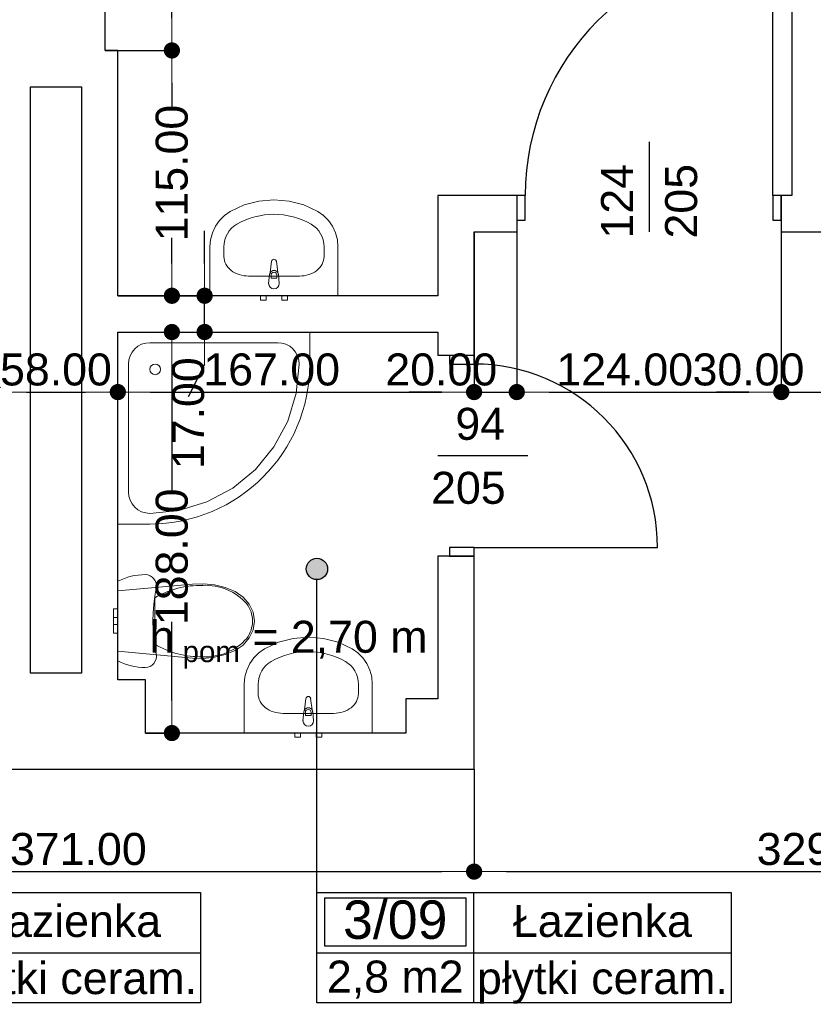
# Model space of a CAD drawing. Header units: millimetres. Extents: x -175445 to -20415, y -559200 to 231527.
# Tile 151 of 256: x -145951 to -142231, y -94928 to -90312. Entities that reach past the tile are written whole.
import ezdxf
from ezdxf.enums import TextEntityAlignment as Align

# ---------------------------------------------------------------- set-up
doc = ezdxf.new("R2010")
doc.units = ezdxf.units.MM
doc.header["$MEASUREMENT"] = 0
for name, color, linetype in [('Drzwi', 7, 'Continuous'), ('Obiekt', 7, 'Continuous'), ('Polilinia', 7, 'Continuous'), ('Strefa', 7, 'Continuous'), ('Słup', 7, 'Continuous'), ('Tekst', 7, 'Continuous'), ('Wymiary', 63, 'Continuous'), ('Ściana', 7, 'Continuous')]:
    doc.layers.add(name, color=color, linetype=linetype)
doc.styles.add('Arial', font='txt')
doc.styles.add('Times new roman', font='txt')
doc.dimstyles.new('GENERATED_STYLE__1', dxfattribs={"dimtxt": 150, "dimasz": 152, "dimexe": 0.18, "dimexo": 0, "dimgap": 0.09, "dimtad": 1, "dimtih": 1, "dimtoh": 1, "dimlfac": 0.1, "dimzin": 0, "dimdsep": 46, "dimtxsty": 'Arial', "dimblk": 'ARROWHEAD_11', "dimblk1": 'ARROWHEAD_11', "dimblk2": 'ARROWHEAD_11', "dimcen": 0.09, "dimclrd": 114, "dimclre": 114, "dimclrt": 114, "dimazin": 0, "dimtfac": 1, "dimtdec": 4, "dimtmove": 0, "dimatfit": 3, "dimfxl": 1, "dimtolj": 1, "dimtzin": 0, "dimarcsym": 0})
doc.dimstyles.new('GENERATED_STYLE__3', dxfattribs={"dimtxt": 150, "dimasz": 152, "dimexe": 0.18, "dimexo": 0, "dimgap": 0.09, "dimtad": 1, "dimlfac": 0.1, "dimzin": 0, "dimdsep": 46, "dimtxsty": 'Arial', "dimblk": 'ARROWHEAD_11', "dimblk1": 'ARROWHEAD_11', "dimblk2": 'ARROWHEAD_11', "dimcen": 0.09, "dimclrd": 114, "dimclre": 114, "dimclrt": 114, "dimazin": 0, "dimtfac": 1, "dimtdec": 4, "dimtmove": 2, "dimatfit": 3, "dimfxl": 1, "dimtolj": 1, "dimtzin": 0, "dimarcsym": 0})

# ---------------------------------------------------------------- blocks, each defined once
blk = doc.blocks.new('Łazienka_3_08_10', base_point=(-140618.8, 34229.7))
at = {"layer": 'Strefa'}
for p, q in [((-141352.9, 34512.5), (-139410.7, 34512.5)), ((-141352.9, 33994), (-141352.9, 34512.5)), ((-141316.2, 34486.6), (-140655.5, 34486.6)), ((-141316.2, 34260.3), (-141316.2, 34486.6)), ((-140655.5, 34486.6), (-140655.5, 34260.3)), ((-140618.8, 34512.5), (-140618.8, 33994)), ((-139410.7, 34512.5), (-139410.7, 33994)), ((-140655.5, 34260.3), (-141316.2, 34260.3)), ((-141352.9, 34229.7), (-139410.7, 34229.7)), ((-139410.7, 33994), (-141352.9, 33994))]:
    blk.add_line(p, q, dxfattribs=at)
at = {"layer": 'Strefa', "style": 'Arial'}
for tag, height, p in [('ROOM_NUMBER', 180, (-140985.9, 34384.6)), ('ROOM_NAME', 150, (-140014.8, 34378.5)), ('ROOM_CALC_AREA', 150, (-140985.9, 34117.6)), ('floor_f', 150, (-140014.8, 34110.6))]:
    blk.add_attdef(tag, text='', height=height, dxfattribs=at).set_placement(p, align=Align.MIDDLE_CENTER)
blk = doc.blocks.new('Łazienka_3_09_11', base_point=(-138130.6, 34229.7))
at = {"layer": 'Strefa'}
for p, q in [((-138864.6, 34512.5), (-136922.4, 34512.5)), ((-138864.6, 33994), (-138864.6, 34512.5)), ((-138827.9, 34486.6), (-138167.3, 34486.6)), ((-138827.9, 34260.3), (-138827.9, 34486.6)), ((-138167.3, 34486.6), (-138167.3, 34260.3)), ((-138130.6, 34512.5), (-138130.6, 33994)), ((-136922.4, 34512.5), (-136922.4, 33994)), ((-138167.3, 34260.3), (-138827.9, 34260.3)), ((-138864.6, 34229.7), (-136922.4, 34229.7)), ((-136922.4, 33994), (-138864.6, 33994))]:
    blk.add_line(p, q, dxfattribs=at)
at = {"layer": 'Strefa', "style": 'Arial'}
for tag, height, p in [('ROOM_NUMBER', 180, (-138497.6, 34384.6)), ('ROOM_NAME', 150, (-137526.5, 34378.5)), ('ROOM_CALC_AREA', 150, (-138497.6, 34117.6)), ('floor_f', 150, (-137526.5, 34110.6))]:
    blk.add_attdef(tag, text='', height=height, dxfattribs=at).set_placement(p, align=Align.MIDDLE_CENTER)
blk = doc.blocks.new('ARROWHEAD_11')
at = {"color": 0, "linetype": 'Continuous', "lineweight": 0}
blk.add_line((0, 0), (-1, 0), dxfattribs=at)
at = {"color": 0, "linetype": 'Continuous', "lineweight": 0, "const_width": 0.25, "flags": 128}
blk.add_lwpolyline([(-0.125, 0, 1), (0.125, 0, 1)], format="xyb", close=True, dxfattribs=at)
blk = doc.blocks.new('*D3427')
at = {"layer": 'Defpoints', "color": 0}
for p in [(-145490.7, -91776.6), (-145237.3, -91776.6), (-145360.7, -93656.6)]:
    blk.add_point(p, dxfattribs=at)
at = {"layer": 'Wymiary', "color": 114, "lineweight": -2}
for p, q in [((-145490.7, -91776.6), (-145237.1, -91776.6)), ((-145237.3, -91928.6), (-145237.3, -92526.3)), ((-145237.3, -93504.6), (-145237.3, -93134.6)), ((-145360.7, -93656.6), (-145237.1, -93656.6))]:
    blk.add_line(p, q, dxfattribs=at)
at = {"layer": 'Wymiary', "color": 114, "lineweight": -2, "xscale": 152, "yscale": 152, "zscale": 152}
for p, rotation in [((-145237.3, -91776.6), 90), ((-145237.3, -93656.6), 270)]:
    blk.add_blockref('ARROWHEAD_11', p, dxfattribs=dict(at, rotation=rotation))
at = {"layer": 'Wymiary', "color": 114, "lineweight": 13, "insert": (-145237.3, -92830.4), "char_height": 150, "attachment_point": 5, "rotation": 90, "style": 'Arial'}
blk.add_mtext('\\A1;188.00', dxfattribs=at)
blk = doc.blocks.new('*D3428')
at = {"layer": 'Defpoints', "color": 0}
for p in [(-145490.7, -91606.6), (-145083.9, -91606.6), (-145490.7, -91776.6)]:
    blk.add_point(p, dxfattribs=at)
at = {"layer": 'Wymiary', "color": 114, "lineweight": -2}
for p, q in [((-145083.9, -91454.6), (-145083.9, -91302.6)), ((-145490.7, -91606.6), (-145083.8, -91606.6)), ((-145083.9, -91776.6), (-145083.9, -91606.6)), ((-145490.7, -91776.6), (-145083.8, -91776.6)), ((-145083.9, -91928.6), (-145160.6, -92080.6))]:
    blk.add_line(p, q, dxfattribs=at)
at = {"layer": 'Wymiary', "color": 114, "lineweight": -2, "xscale": 152, "yscale": 152, "zscale": 152}
for p, rotation in [((-145083.9, -91606.6), 270), ((-145083.9, -91776.6), 90)]:
    blk.add_blockref('ARROWHEAD_11', p, dxfattribs=dict(at, rotation=rotation))
at = {"layer": 'Wymiary', "color": 114, "lineweight": 13, "insert": (-145160.6, -92157.3), "char_height": 150, "attachment_point": 5, "rotation": 90, "style": 'Arial'}
blk.add_mtext('\\A1;17.00', dxfattribs=at)
blk = doc.blocks.new('*D3429')
at = {"layer": 'Defpoints', "color": 0}
for p in [(-145550.7, -90456.6), (-145237.3, -90456.6), (-145490.7, -91606.6)]:
    blk.add_point(p, dxfattribs=at)
at = {"layer": 'Wymiary', "color": 114, "lineweight": -2}
for p, q in [((-145550.7, -90456.6), (-145237.1, -90456.6)), ((-145237.3, -90608.6), (-145237.3, -90727.5)), ((-145237.3, -91454.6), (-145237.3, -91335.7)), ((-145490.7, -91606.6), (-145237.1, -91606.6))]:
    blk.add_line(p, q, dxfattribs=at)
at = {"layer": 'Wymiary', "color": 114, "lineweight": -2, "xscale": 152, "yscale": 152, "zscale": 152}
for p, rotation in [((-145237.3, -90456.6), 90), ((-145237.3, -91606.6), 270)]:
    blk.add_blockref('ARROWHEAD_11', p, dxfattribs=dict(at, rotation=rotation))
at = {"layer": 'Wymiary', "color": 114, "lineweight": 13, "insert": (-145237.3, -91031.6), "char_height": 150, "attachment_point": 5, "rotation": 90, "style": 'Arial'}
blk.add_mtext('\\A1;115.00', dxfattribs=at)
blk = doc.blocks.new('*D3430')
at = {"layer": 'Defpoints', "color": 0}
for p in [(-145550.7, -85090.8), (-145237.3, -85090.8), (-145550.7, -90456.6)]:
    blk.add_point(p, dxfattribs=at)
at = {"layer": 'Wymiary', "color": 114, "lineweight": -2}
for p, q in [((-145550.7, -85090.8), (-145237.1, -85090.8)), ((-145237.3, -85242.8), (-145237.3, -87608)), ((-145237.3, -90304.6), (-145237.3, -87939.5)), ((-145550.7, -90456.6), (-145237.1, -90456.6))]:
    blk.add_line(p, q, dxfattribs=at)
at = {"layer": 'Wymiary', "color": 114, "lineweight": -2, "xscale": 152, "yscale": 152, "zscale": 152}
for p, rotation in [((-145237.3, -85090.8), 90), ((-145237.3, -90456.6), 270)]:
    blk.add_blockref('ARROWHEAD_11', p, dxfattribs=dict(at, rotation=rotation))
at = {"layer": 'Wymiary', "color": 114, "lineweight": 13, "insert": (-145237.3, -87773.7), "char_height": 150, "attachment_point": 5, "rotation": 90, "style": 'Arial'}
blk.add_mtext('\\A1;536', dxfattribs=at)
blk = doc.blocks.new('*D3472')
at = {"layer": 'Defpoints', "color": 0}
for p in [(-147530.7, -93826.6), (-143820.7, -93826.6), (-143820.7, -94306)]:
    blk.add_point(p, dxfattribs=at)
at = {"layer": 'Wymiary', "color": 114, "lineweight": -2}
for p, q in [((-147530.7, -93826.6), (-147530.7, -94306.2)), ((-143820.7, -93826.6), (-143820.7, -94306.2)), ((-147378.7, -94306), (-143972.7, -94306))]:
    blk.add_line(p, q, dxfattribs=at)
at = {"layer": 'Wymiary', "color": 114, "lineweight": -2, "xscale": 152, "yscale": 152, "zscale": 152, "rotation": 180}
blk.add_blockref('ARROWHEAD_11', (-147530.7, -94306), dxfattribs=at)
at = {"layer": 'Wymiary', "color": 114, "lineweight": -2, "xscale": 152, "yscale": 152, "zscale": 152}
blk.add_blockref('ARROWHEAD_11', (-143820.7, -94306), dxfattribs=at)
at = {"layer": 'Wymiary', "color": 114, "lineweight": 13, "insert": (-145675.7, -94201), "char_height": 150, "attachment_point": 5, "style": 'Arial'}
blk.add_mtext('\\A1;371.00', dxfattribs=at)
blk = doc.blocks.new('*D3473')
at = {"layer": 'Defpoints', "color": 0}
for p in [(-143820.7, -93826.6), (-140530.7, -93826.6), (-140530.7, -94306)]:
    blk.add_point(p, dxfattribs=at)
at = {"layer": 'Wymiary', "color": 114, "lineweight": -2}
for p, q in [((-143820.7, -93826.6), (-143820.7, -94306.2)), ((-140530.7, -93826.6), (-140530.7, -94306.2)), ((-143668.7, -94306), (-140682.7, -94306))]:
    blk.add_line(p, q, dxfattribs=at)
at = {"layer": 'Wymiary', "color": 114, "lineweight": -2, "xscale": 152, "yscale": 152, "zscale": 152, "rotation": 180}
blk.add_blockref('ARROWHEAD_11', (-143820.7, -94306), dxfattribs=at)
at = {"layer": 'Wymiary', "color": 114, "lineweight": -2, "xscale": 152, "yscale": 152, "zscale": 152}
blk.add_blockref('ARROWHEAD_11', (-140530.7, -94306), dxfattribs=at)
at = {"layer": 'Wymiary', "color": 114, "lineweight": 13, "insert": (-142175.7, -94201), "char_height": 150, "attachment_point": 5, "style": 'Arial'}
blk.add_mtext('\\A1;329.00', dxfattribs=at)
blk = doc.blocks.new('*D3506')
at = {"layer": 'Defpoints', "color": 0}
for p in [(-146070.7, -91786.6), (-145490.7, -92058.1), (-145490.7, -92141.6)]:
    blk.add_point(p, dxfattribs=at)
at = {"layer": 'Wymiary', "color": 114, "lineweight": -2}
for p, q in [((-146070.7, -91786.6), (-146070.7, -92058.3)), ((-145918.7, -92058.1), (-145642.7, -92058.1)), ((-145490.7, -92141.6), (-145490.7, -92057.9))]:
    blk.add_line(p, q, dxfattribs=at)
at = {"layer": 'Wymiary', "color": 114, "lineweight": -2, "xscale": 152, "yscale": 152, "zscale": 152, "rotation": 180}
blk.add_blockref('ARROWHEAD_11', (-146070.7, -92058.1), dxfattribs=at)
at = {"layer": 'Wymiary', "color": 114, "lineweight": -2, "xscale": 152, "yscale": 152, "zscale": 152}
blk.add_blockref('ARROWHEAD_11', (-145490.7, -92058.1), dxfattribs=at)
at = {"layer": 'Wymiary', "color": 114, "lineweight": 13, "insert": (-145780.7, -91953.1), "char_height": 150, "attachment_point": 5, "style": 'Arial'}
blk.add_mtext('\\A1;58.00', dxfattribs=at)
blk = doc.blocks.new('*D3507')
at = {"layer": 'Defpoints', "color": 0}
for p in [(-143820.7, -91306.6), (-143820.7, -92058.1), (-145490.7, -92141.6)]:
    blk.add_point(p, dxfattribs=at)
at = {"layer": 'Wymiary', "color": 114, "lineweight": -2}
for p, q in [((-143820.7, -91306.6), (-143820.7, -92058.3)), ((-145490.7, -92141.6), (-145490.7, -92057.9)), ((-145338.7, -92058.1), (-143972.7, -92058.1))]:
    blk.add_line(p, q, dxfattribs=at)
at = {"layer": 'Wymiary', "color": 114, "lineweight": -2, "xscale": 152, "yscale": 152, "zscale": 152, "rotation": 180}
blk.add_blockref('ARROWHEAD_11', (-145490.7, -92058.1), dxfattribs=at)
at = {"layer": 'Wymiary', "color": 114, "lineweight": -2, "xscale": 152, "yscale": 152, "zscale": 152}
blk.add_blockref('ARROWHEAD_11', (-143820.7, -92058.1), dxfattribs=at)
at = {"layer": 'Wymiary', "color": 114, "lineweight": 13, "insert": (-144769.6, -91953.1), "char_height": 150, "attachment_point": 5, "style": 'Arial'}
blk.add_mtext('\\A1;167.00', dxfattribs=at)
blk = doc.blocks.new('*D3508')
at = {"layer": 'Defpoints', "color": 0}
for p in [(-143820.7, -91306.6), (-143620.7, -91306.6), (-143620.7, -92058.1)]:
    blk.add_point(p, dxfattribs=at)
at = {"layer": 'Wymiary', "color": 114, "lineweight": -2}
for p, q in [((-143820.7, -91306.6), (-143820.7, -92058.3)), ((-143620.7, -91306.6), (-143620.7, -92058.3)), ((-143972.7, -92058.1), (-144124.7, -92058.1)), ((-143820.7, -92058.1), (-143620.7, -92058.1)), ((-143468.7, -92058.1), (-143316.7, -92058.1))]:
    blk.add_line(p, q, dxfattribs=at)
at = {"layer": 'Wymiary', "color": 114, "lineweight": -2, "xscale": 152, "yscale": 152, "zscale": 152}
blk.add_blockref('ARROWHEAD_11', (-143820.7, -92058.1), dxfattribs=at)
at = {"layer": 'Wymiary', "color": 114, "lineweight": -2, "xscale": 152, "yscale": 152, "zscale": 152, "rotation": 180}
blk.add_blockref('ARROWHEAD_11', (-143620.7, -92058.1), dxfattribs=at)
at = {"layer": 'Wymiary', "color": 114, "lineweight": 13, "insert": (-143974.6, -91953.1), "char_height": 150, "attachment_point": 5, "style": 'Arial'}
blk.add_mtext('\\A1;20.00', dxfattribs=at)
blk = doc.blocks.new('*D3509')
at = {"layer": 'Defpoints', "color": 0}
for p in [(-143620.7, -91306.6), (-142380.7, -91306.6), (-142380.7, -92058.1)]:
    blk.add_point(p, dxfattribs=at)
at = {"layer": 'Wymiary', "color": 114, "lineweight": -2}
for p, q in [((-143620.7, -91306.6), (-143620.7, -92058.3)), ((-142380.7, -91306.6), (-142380.7, -92058.3)), ((-143468.7, -92058.1), (-142532.7, -92058.1))]:
    blk.add_line(p, q, dxfattribs=at)
at = {"layer": 'Wymiary', "color": 114, "lineweight": -2, "xscale": 152, "yscale": 152, "zscale": 152, "rotation": 180}
blk.add_blockref('ARROWHEAD_11', (-143620.7, -92058.1), dxfattribs=at)
at = {"layer": 'Wymiary', "color": 114, "lineweight": -2, "xscale": 152, "yscale": 152, "zscale": 152}
blk.add_blockref('ARROWHEAD_11', (-142380.7, -92058.1), dxfattribs=at)
at = {"layer": 'Wymiary', "color": 114, "lineweight": 13, "insert": (-143114.6, -91953.1), "char_height": 150, "attachment_point": 5, "style": 'Arial'}
blk.add_mtext('\\A1;124.00', dxfattribs=at)
blk = doc.blocks.new('*D3510')
at = {"layer": 'Defpoints', "color": 0}
for p in [(-142380.7, -91306.6), (-142080.7, -91306.6), (-142080.7, -92058.1)]:
    blk.add_point(p, dxfattribs=at)
at = {"layer": 'Wymiary', "color": 114, "lineweight": -2}
for p, q in [((-142380.7, -91306.6), (-142380.7, -92058.3)), ((-142080.7, -91306.6), (-142080.7, -92058.3)), ((-142532.7, -92058.1), (-142684.7, -92058.1)), ((-142380.7, -92058.1), (-142080.7, -92058.1)), ((-141928.7, -92058.1), (-141776.7, -92058.1))]:
    blk.add_line(p, q, dxfattribs=at)
at = {"layer": 'Wymiary', "color": 114, "lineweight": -2, "xscale": 152, "yscale": 152, "zscale": 152}
blk.add_blockref('ARROWHEAD_11', (-142380.7, -92058.1), dxfattribs=at)
at = {"layer": 'Wymiary', "color": 114, "lineweight": -2, "xscale": 152, "yscale": 152, "zscale": 152, "rotation": 180}
blk.add_blockref('ARROWHEAD_11', (-142080.7, -92058.1), dxfattribs=at)
at = {"layer": 'Wymiary', "color": 114, "lineweight": 13, "insert": (-142534.6, -91953.1), "char_height": 150, "attachment_point": 5, "style": 'Arial'}
blk.add_mtext('\\A1;30.00', dxfattribs=at)

msp = doc.modelspace()

# ---------------------------------------------------------------- hatches: boundary and pattern name
at = {"layer": 'Polilinia', "linetype": 'Continuous'}
msp.add_hatch(color=256, dxfattribs=at).paths.add_polyline_path([(-144507.393, -92887.065), (-144511.199, -92867.93), (-144522.037, -92851.709), (-144538.259, -92840.871), (-144557.393, -92837.065), (-144576.527, -92840.871), (-144592.748, -92851.709), (-144603.587, -92867.93), (-144607.393, -92887.065), (-144603.587, -92906.199), (-144592.748, -92922.42), (-144576.527, -92933.259), (-144557.393, -92937.065), (-144538.259, -92933.259), (-144522.037, -92922.42), (-144511.199, -92906.199)])

# ---------------------------------------------------------------- linework, layer by layer
at = {"layer": 'Drzwi'}
for p, q in [((-142420.722, -91136.604), (-142420.722, -89976.604)), ((-143580.722, -91136.604), (-143620.722, -91136.604)), ((-143620.722, -91136.604), (-143620.722, -91251.604)), ((-143620.722, -91136.604), (-143620.722, -91251.604)), ((-143580.722, -91251.604), (-143580.722, -91136.604)), ((-142380.722, -91136.604), (-142420.722, -91136.604)), ((-142420.722, -91136.604), (-142420.722, -91251.604)), ((-142380.722, -91251.604), (-142380.722, -91136.604)), ((-142380.722, -91136.604), (-142380.722, -91251.604)), ((-143620.722, -91251.604), (-143580.722, -91251.604)), ((-142420.722, -91251.604), (-142380.722, -91251.604)), ((-143935.722, -91886.604), (-143935.722, -91926.604)), ((-143820.722, -91886.604), (-143935.722, -91886.604)), ((-143820.722, -91886.604), (-143935.722, -91886.604)), ((-143820.722, -91926.604), (-143820.722, -91886.604)), ((-143935.722, -91926.604), (-143820.722, -91926.604)), ((-143820.722, -92786.604), (-143935.722, -92786.604)), ((-143935.722, -92786.604), (-143935.722, -92826.604)), ((-143820.722, -92826.604), (-143820.722, -92786.604)), ((-143820.722, -92786.604), (-142960.722, -92786.604)), ((-143935.722, -92826.604), (-143820.722, -92826.604)), ((-143820.722, -92826.604), (-143935.722, -92826.604))]:
    msp.add_line(p, q, dxfattribs=at)
for centre, radius, start, end in [((-142420.722, -91136.604), 1160, 90, 180), ((-143820.722, -92786.604), 860, 0, 90)]:
    msp.add_arc(centre, radius, start, end, dxfattribs=at)
at = {"layer": 'Obiekt'}
for p, q in [((-143000.722, -90885.226), (-143000.722, -91306.604)), ((-143569.344, -92356.604), (-143990.722, -92356.604))]:
    msp.add_line(p, q, dxfattribs=at)
at = {"layer": 'Obiekt', "color": 8, "lineweight": 5}
for p, q in [((-144829.708, -91162.773), (-144758.746, -91156.618)), ((-144758.746, -91156.618), (-144687.785, -91162.773)), ((-144963.92, -91211.014), (-144898.728, -91181.072)), ((-144898.728, -91181.072), (-144829.708, -91162.773)), ((-144687.785, -91162.773), (-144618.764, -91181.072)), ((-144618.764, -91181.072), (-144553.572, -91211.014)), ((-145033.245, -91280.624), (-145014.256, -91253.197)), ((-145014.256, -91253.197), (-144990.898, -91229.744)), ((-144990.898, -91229.744), (-144963.92, -91211.014)), ((-144553.572, -91211.014), (-144526.594, -91229.744)), ((-144526.594, -91229.744), (-144503.237, -91253.197)), ((-144503.237, -91253.197), (-144484.248, -91280.624)), ((-145047.259, -91311.147), (-145033.245, -91280.624)), ((-144484.248, -91280.624), (-144470.233, -91311.147)), ((-145058.746, -91377.514), (-145055.851, -91343.791)), ((-145055.851, -91343.791), (-145047.259, -91311.147)), ((-144470.233, -91311.147), (-144461.641, -91343.791)), ((-144461.641, -91343.791), (-144458.746, -91377.514)), ((-145058.746, -91606.604), (-145058.746, -91377.514)), ((-144993.529, -91423.332), (-144993.529, -91377.514)), ((-144523.964, -91423.332), (-144523.964, -91377.514)), ((-144458.746, -91377.514), (-144458.746, -91606.604)), ((-144776.476, -91497.82), (-144769.846, -91444.886)), ((-144747.646, -91444.886), (-144741.017, -91497.82)), ((-144639.92, -91514.286), (-144877.572, -91514.286)), ((-144783.746, -91549.286), (-144779.746, -91507.333)), ((-144772.346, -91509.505), (-144772.346, -91524.376)), ((-144772.346, -91524.376), (-144745.146, -91524.376)), ((-144745.146, -91524.376), (-144745.146, -91509.505)), ((-144737.746, -91507.333), (-144733.746, -91549.286)), ((-144458.746, -91606.604), (-145058.746, -91606.604)), ((-144822.246, -91626.604), (-144822.246, -91606.604)), ((-144822.246, -91606.604), (-144795.246, -91606.604)), ((-144795.246, -91606.604), (-144795.246, -91626.604)), ((-144722.246, -91626.604), (-144722.246, -91606.604)), ((-144722.246, -91606.604), (-144695.246, -91606.604)), ((-144695.246, -91606.604), (-144695.246, -91626.604)), ((-144795.246, -91626.604), (-144822.246, -91626.604)), ((-144695.246, -91626.604), (-144722.246, -91626.604)), ((-144590.722, -91776.604), (-145490.722, -91776.604)), ((-145490.722, -91776.604), (-145490.722, -92676.604)), ((-144590.722, -91926.604), (-144590.722, -91776.604)), ((-145396.279, -91843.457), (-145411.433, -91855.894)), ((-145378.99, -91834.216), (-145396.279, -91843.457)), ((-145360.231, -91828.526), (-145378.99, -91834.216)), ((-145340.722, -91826.604), (-145360.231, -91828.526)), ((-144740.722, -91826.604), (-145340.722, -91826.604)), ((-144721.213, -91828.526), (-144740.722, -91826.604)), ((-144702.454, -91834.216), (-144721.213, -91828.526)), ((-144685.165, -91843.457), (-144702.454, -91834.216)), ((-144670.011, -91855.894), (-144685.165, -91843.457)), ((-145433.11, -91888.336), (-145438.801, -91907.095)), ((-145423.869, -91871.047), (-145433.11, -91888.336)), ((-145411.433, -91855.894), (-145423.869, -91871.047)), ((-144657.575, -91871.047), (-144670.011, -91855.894)), ((-144648.334, -91888.336), (-144657.575, -91871.047)), ((-144642.644, -91907.095), (-144648.334, -91888.336)), ((-145438.801, -91907.095), (-145440.722, -91926.604)), ((-145440.722, -91926.604), (-145440.722, -92526.604)), ((-145440.722, -91926.604), (-145440.722, -92526.604)), ((-145440.722, -92526.604), (-145440.722, -91926.604)), ((-144654.172, -92063.168), (-144640.722, -91926.604)), ((-144640.722, -91926.604), (-144642.644, -91907.095)), ((-144694.006, -92194.483), (-144654.172, -92063.168)), ((-144758.693, -92315.504), (-144694.006, -92194.483)), ((-144845.747, -92421.579), (-144758.693, -92315.504)), ((-144951.823, -92508.633), (-144845.747, -92421.579)), ((-145440.722, -92526.604), (-145438.801, -92546.113)), ((-145438.801, -92546.113), (-145433.11, -92564.873)), ((-145072.844, -92573.32), (-144951.823, -92508.633)), ((-145433.11, -92564.873), (-145423.869, -92582.161)), ((-145423.869, -92582.161), (-145411.433, -92597.315)), ((-145204.159, -92613.154), (-145072.844, -92573.32)), ((-145411.433, -92597.315), (-145396.279, -92609.751)), ((-145396.279, -92609.751), (-145378.99, -92618.992)), ((-145378.99, -92618.992), (-145360.231, -92624.683)), ((-145360.231, -92624.683), (-145340.722, -92626.604)), ((-145340.722, -92626.604), (-145204.159, -92613.154)), ((-145490.722, -92676.604), (-145340.722, -92676.604)), ((-145411.983, -92918.456), (-145395.499, -92916.019)), ((-145395.499, -92916.019), (-145378.901, -92914.554)), ((-145378.901, -92914.554), (-145362.246, -92914.065)), ((-145362.246, -92914.065), (-145350.711, -92915.348)), ((-145350.711, -92915.348), (-145339.74, -92919.133)), ((-145490.722, -92944.797), (-145475.647, -92937.696)), ((-145490.722, -93318.334), (-145490.722, -92944.797)), ((-145490.722, -92990.591), (-145140.339, -92958.217)), ((-145475.647, -92937.696), (-145460.182, -92931.492)), ((-145460.182, -92931.492), (-145444.38, -92926.205)), ((-145444.38, -92926.205), (-145428.295, -92921.855)), ((-145428.295, -92921.855), (-145411.983, -92918.456)), ((-145339.74, -92919.133), (-145329.867, -92925.236)), ((-145329.867, -92925.236), (-145321.576, -92933.358)), ((-145321.576, -92933.358), (-145315.269, -92943.103)), ((-145315.269, -92943.103), (-145311.256, -92953.996)), ((-145311.256, -92953.996), (-145309.732, -92965.504)), ((-145140.339, -92958.217), (-145088.642, -92956.654)), ((-145088.642, -92956.654), (-145037.297, -92962.142)), ((-145037.297, -92962.142), (-144987.55, -92974.547)), ((-145490.722, -93272.54), (-145490.722, -92990.591)), ((-145310.772, -92977.066), (-145317.554, -93015.35)), ((-145309.732, -92965.504), (-145310.772, -92977.066)), ((-144987.55, -92974.547), (-144940.612, -92993.568)), ((-144940.612, -92993.568), (-144903.416, -93019.166)), ((-145322.41, -93053.926), (-145325.329, -93092.697)), ((-145317.554, -93015.35), (-145322.41, -93053.926)), ((-145317.679, -93131.566), (-145317.679, -93022.624)), ((-144903.416, -93019.166), (-144874.898, -93052.208)), ((-144874.898, -93052.208), (-144856.938, -93090.517)), ((-145510.722, -93074.566), (-145510.722, -93091.26)), ((-145490.722, -93074.566), (-145510.722, -93074.566)), ((-145510.722, -93091.26), (-145510.722, -93115.566)), ((-145490.722, -93074.566), (-145490.722, -93091.26)), ((-145490.722, -93091.26), (-145490.722, -93115.566)), ((-145325.329, -93092.697), (-145326.302, -93131.566)), ((-144856.938, -93090.517), (-144850.721, -93131.566)), ((-145510.722, -93115.566), (-145510.722, -93120.252)), ((-145490.722, -93115.566), (-145510.722, -93115.566)), ((-145510.722, -93120.252), (-145510.722, -93131.566)), ((-145510.722, -93131.566), (-145510.722, -93142.879)), ((-145510.722, -93142.879), (-145510.722, -93147.566)), ((-145490.722, -93115.566), (-145490.722, -93120.252)), ((-145490.722, -93120.252), (-145490.722, -93131.566)), ((-145490.722, -93131.566), (-145490.722, -93142.879)), ((-145490.722, -93142.879), (-145490.722, -93147.566)), ((-145326.302, -93131.566), (-145325.329, -93170.434)), ((-145317.679, -93240.507), (-145317.679, -93131.566)), ((-144859.361, -93131.566), (-144859.361, -93131.566)), ((-144850.721, -93131.566), (-144856.938, -93172.614)), ((-145490.722, -93147.566), (-145510.722, -93147.566)), ((-145510.722, -93147.566), (-145510.722, -93171.871)), ((-145510.722, -93171.871), (-145510.722, -93188.566)), ((-145490.722, -93188.566), (-145510.722, -93188.566)), ((-145490.722, -93147.566), (-145490.722, -93171.871)), ((-145490.722, -93171.871), (-145490.722, -93188.566)), ((-145325.329, -93170.434), (-145322.41, -93209.205)), ((-144856.938, -93172.614), (-144874.898, -93210.923)), ((-145322.41, -93209.205), (-145317.554, -93247.781)), ((-144874.898, -93210.923), (-144903.416, -93243.965)), ((-144886.172, -93212.641), (-144886.173, -93212.642)), ((-144803.144, -93261.014), (-144737.952, -93231.072)), ((-144737.952, -93231.072), (-144668.931, -93212.773)), ((-144668.931, -93212.773), (-144597.97, -93206.618)), ((-144597.97, -93206.618), (-144527.008, -93212.773)), ((-144527.008, -93212.773), (-144457.988, -93231.072)), ((-144457.988, -93231.072), (-144392.796, -93261.014)), ((-145140.339, -93304.914), (-145490.722, -93272.54)), ((-145317.554, -93247.781), (-145310.772, -93286.065)), ((-144940.612, -93269.563), (-144987.55, -93288.584)), ((-144903.416, -93243.965), (-144940.612, -93269.563)), ((-144853.479, -93303.197), (-144830.122, -93279.744)), ((-144830.122, -93279.744), (-144803.144, -93261.014)), ((-144392.796, -93261.014), (-144365.817, -93279.744)), ((-144365.817, -93279.744), (-144342.46, -93303.197)), ((-145475.647, -93325.435), (-145490.722, -93318.334)), ((-145460.182, -93331.639), (-145475.647, -93325.435)), ((-145444.38, -93336.926), (-145460.182, -93331.639)), ((-145321.576, -93329.773), (-145329.867, -93337.895)), ((-145315.269, -93320.028), (-145321.576, -93329.773)), ((-145311.256, -93309.135), (-145315.269, -93320.028)), ((-145309.732, -93297.627), (-145311.256, -93309.135)), ((-145310.772, -93286.065), (-145309.732, -93297.627)), ((-145088.642, -93306.477), (-145140.339, -93304.914)), ((-145037.297, -93300.989), (-145088.642, -93306.477)), ((-144987.55, -93288.584), (-145037.297, -93300.989)), ((-144886.483, -93361.147), (-144872.468, -93330.624)), ((-144872.468, -93330.624), (-144853.479, -93303.197)), ((-144342.46, -93303.197), (-144323.471, -93330.624)), ((-144323.471, -93330.624), (-144309.457, -93361.147)), ((-145428.295, -93341.276), (-145444.38, -93336.926)), ((-145411.983, -93344.675), (-145428.295, -93341.276)), ((-145395.499, -93347.112), (-145411.983, -93344.675)), ((-145378.901, -93348.577), (-145395.499, -93347.112)), ((-145362.246, -93349.066), (-145378.901, -93348.577)), ((-145350.711, -93347.783), (-145362.246, -93349.066)), ((-145339.74, -93343.998), (-145350.711, -93347.783)), ((-145329.867, -93337.895), (-145339.74, -93343.998)), ((-144895.075, -93393.791), (-144886.483, -93361.147)), ((-144309.457, -93361.147), (-144300.865, -93393.791)), ((-144897.97, -93427.514), (-144895.075, -93393.791)), ((-144300.865, -93393.791), (-144297.97, -93427.514)), ((-144897.97, -93656.604), (-144897.97, -93427.514)), ((-144832.752, -93473.332), (-144832.752, -93427.514)), ((-144363.187, -93473.332), (-144363.187, -93427.514)), ((-144297.97, -93427.514), (-144297.97, -93656.604)), ((-144615.699, -93547.82), (-144609.07, -93494.886)), ((-144586.87, -93494.886), (-144580.24, -93547.82)), ((-144622.97, -93599.286), (-144618.97, -93557.333)), ((-144611.57, -93559.505), (-144611.57, -93574.376)), ((-144584.37, -93574.376), (-144584.37, -93559.505)), ((-144576.97, -93557.333), (-144572.97, -93599.286)), ((-144479.144, -93564.286), (-144716.796, -93564.286)), ((-144611.57, -93574.376), (-144584.37, -93574.376)), ((-144297.97, -93656.604), (-144897.97, -93656.604)), ((-144661.47, -93676.604), (-144661.47, -93656.604)), ((-144661.47, -93656.604), (-144634.47, -93656.604)), ((-144634.47, -93676.604), (-144661.47, -93676.604)), ((-144634.47, -93656.604), (-144634.47, -93676.604)), ((-144561.47, -93676.604), (-144561.47, -93656.604)), ((-144561.47, -93656.604), (-144534.47, -93656.604)), ((-144534.47, -93676.604), (-144561.47, -93676.604)), ((-144534.47, -93656.604), (-144534.47, -93676.604))]:
    msp.add_line(p, q, dxfattribs=at)
msp.add_circle((-145315.722, -91951.604), 25, dxfattribs=at)
for centre, radius, start, end in [((-144758.746, -91446.276), 11.187, 7.138925, 172.861075), ((-144758.746, -91509.233), 21.086, 147.228975, 174.830393), ((-144758.746, -91509.233), 21.086, 32.771025, 147.228975), ((-144758.746, -91509.505), 13.6, 0, 180), ((-144758.746, -91509.233), 21.086, 5.169607, 32.771025), ((-144758.746, -91549.286), 25, 180, 0), ((-145340.722, -91926.604), 750, 270, 0), ((-145102.785, -93389.661), 425.383, 88.646069, 120.348234), ((-145078.419, -93221.026), 256.976, 41.575502, 93.195152), ((-144997.967, -93132.378), 138.565, 0.335586, 36.222804), ((-144997.964, -93130.754), 138.562, 323.777189, 359.664406), ((-145078.419, -93042.105), 256.976, 266.804848, 318.424498), ((-145102.785, -92873.47), 425.383, 239.651766, 271.353931), ((-144597.97, -93496.276), 11.187, 7.138925, 172.861075), ((-144597.97, -93559.233), 21.086, 147.228975, 174.830393), ((-144597.97, -93559.233), 21.086, 32.771025, 147.228975), ((-144597.97, -93559.505), 13.6, 0, 180), ((-144597.97, -93559.233), 21.086, 5.169607, 32.771025), ((-144597.97, -93599.286), 25, 180, 0)]:
    msp.add_arc(centre, radius, start, end, dxfattribs=at)
for centre, major_axis, ratio, start_param, end_param in [((-144758.746, -91606.604), (0, 381.818), 0.95652174, 5.78621047, 6.78016015), ((-144877.598, -91377.514), (0, 121.2), 0.95652174, 0.49697483, 1.57079633), ((-144639.894, -91377.514), (0, 121.2), 0.95652174, 4.71238898, 5.78621048), ((-144877.442, -91423.332), (116.066, 0), 0.78364566, 3.14159265, 4.71238898), ((-144640.051, -91423.332), (116.066, 0), 0.78364566, 4.71238898, 6.28318531), ((-144597.97, -93656.604), (0, 381.818), 0.95652174, 5.78621047, 6.78016015), ((-144716.822, -93427.514), (0, 121.2), 0.95652174, 0.49697483, 1.57079633), ((-144479.118, -93427.514), (0, 121.2), 0.95652174, 4.71238898, 5.78621048), ((-144716.665, -93473.332), (116.066, 0), 0.78364566, 3.14159265, 4.71238898), ((-144479.274, -93473.332), (116.066, 0), 0.78364566, 4.71238898, 6.28318531)]:
    msp.add_ellipse(centre, major_axis=major_axis, ratio=ratio, start_param=start_param, end_param=end_param, dxfattribs=at)
for p in [(-144747.646, -91444.886), (-144776.476, -91497.82), (-144737.746, -91507.333), (-144783.746, -91549.286), (-145092.737, -92964.529), (-144886.173, -93050.489), (-145317.679, -93240.507), (-145092.737, -93298.602), (-144586.87, -93494.886), (-144615.699, -93547.82), (-144576.97, -93557.333), (-144622.97, -93599.286)]:
    msp.add_point(p, dxfattribs=at)
at = {"layer": 'Polilinia', "flags": 128}
msp.add_lwpolyline([(-144557.393, -94403.358), (-144557.393, -92937.065)], dxfattribs=at)
at = {"layer": 'Polilinia'}
msp.add_circle((-144557.393, -92887.065), 50, dxfattribs=at)
at = {"layer": 'Słup'}
for p, q in [((-145360.722, -93406.604), (-145490.722, -93406.604)), ((-145360.722, -93656.604), (-145360.722, -93406.604)), ((-144140.722, -93496.604), (-144140.722, -93656.604)), ((-143990.722, -93496.604), (-144140.722, -93496.604))]:
    msp.add_line(p, q, dxfattribs=at)
at = {"layer": 'Ściana'}
for p, q in [((-143620.722, -91136.604), (-143620.722, -91251.604)), ((-142380.722, -91136.604), (-142380.722, -91251.604)), ((-143620.722, -91251.604), (-143620.722, -91306.604)), ((-142380.722, -91251.604), (-142380.722, -91306.604)), ((-143935.722, -91886.604), (-143990.722, -91886.604)), ((-143820.722, -91886.604), (-143935.722, -91886.604)), ((-143935.722, -92826.604), (-143990.722, -92826.604)), ((-143820.722, -92826.604), (-143935.722, -92826.604))]:
    msp.add_line(p, q, dxfattribs=at)
at = {"layer": 'Ściana', "flags": 128}
for points in [[(-145550.722, -90456.604), (-145550.722, -85090.834)], [(-142330.722, -85176.604), (-142330.722, -91136.604)], [(-145490.722, -90456.604), (-145550.722, -90456.604)], [(-145490.722, -91606.604), (-145490.722, -90456.604)], [(-145900.722, -90626.604), (-145660.722, -90626.604)], [(-145900.722, -93376.604), (-145900.722, -90626.604)], [(-145660.722, -90626.604), (-145660.722, -93376.604)], [(-143620.722, -91136.604), (-143990.722, -91136.604)], [(-143990.722, -91136.604), (-143990.722, -91606.604)], [(-142330.722, -91136.604), (-142380.722, -91136.604)], [(-143820.722, -91306.604), (-143620.722, -91306.604)], [(-143820.722, -91886.604), (-143820.722, -91306.604)], [(-142380.722, -91306.604), (-142080.722, -91306.604)], [(-143990.722, -91606.604), (-145490.722, -91606.604)], [(-145490.722, -91776.604), (-143990.722, -91776.604)], [(-145490.722, -93376.604), (-145490.722, -91776.604)], [(-143990.722, -91776.604), (-143990.722, -91886.604)], [(-143990.722, -92826.604), (-143990.722, -93496.604)], [(-143820.722, -93826.604), (-143820.722, -92826.604)], [(-145660.722, -93376.604), (-145900.722, -93376.604)], [(-145490.722, -93406.604), (-145490.722, -93376.604)], [(-144140.722, -93656.604), (-145360.722, -93656.604)], [(-147530.722, -93826.604), (-145490.722, -93826.604)], [(-145490.722, -93826.604), (-143820.722, -93826.604)]]:
    msp.add_lwpolyline(points, dxfattribs=at)

# ---------------------------------------------------------------- block references
at = {"layer": 'Strefa'}
ref = msp.add_blockref('Łazienka_3_08_10', (-146311.593, -94686.216), dxfattribs=at)
ref.add_attrib('ROOM_NAME', 'Łazienka', dxfattribs={"color": 7, "height": 150, "style": 'Arial'}).set_placement((-145707.511, -94537.398), align=Align.MIDDLE_CENTER)
ref.add_attrib('ROOM_NUMBER', '3/08', dxfattribs={"color": 7, "height": 180, "style": 'Arial'}).set_placement((-146678.614, -94531.329), align=Align.MIDDLE_CENTER)
ref.add_attrib('ROOM_CALC_AREA', '2,1 m2', dxfattribs={"color": 7, "height": 150, "style": 'Arial'}).set_placement((-146678.614, -94798.269), align=Align.MIDDLE_CENTER)
ref.add_attrib('floor_f', 'płytki ceram.', dxfattribs={"color": 7, "height": 150, "style": 'Arial'}).set_placement((-145707.511, -94805.315), align=Align.MIDDLE_CENTER)
ref = msp.add_blockref('Łazienka_3_09_11', (-143823.352, -94686.216), dxfattribs=at)
ref.add_attrib('ROOM_NAME', 'Łazienka', dxfattribs={"color": 7, "height": 150, "style": 'Arial'}).set_placement((-143219.269, -94537.398), align=Align.MIDDLE_CENTER)
ref.add_attrib('ROOM_NUMBER', '3/09', dxfattribs={"color": 7, "height": 180, "style": 'Arial'}).set_placement((-144190.372, -94531.329), align=Align.MIDDLE_CENTER)
ref.add_attrib('ROOM_CALC_AREA', '2,8 m2', dxfattribs={"color": 7, "height": 150, "style": 'Arial'}).set_placement((-144190.372, -94798.269), align=Align.MIDDLE_CENTER)
ref.add_attrib('floor_f', 'płytki ceram.', dxfattribs={"color": 7, "height": 150, "style": 'Arial'}).set_placement((-143219.269, -94805.315), align=Align.MIDDLE_CENTER)

# ---------------------------------------------------------------- texts
at = {"layer": 'Obiekt', "char_height": 150, "attachment_point": 7, "rotation": 90, "style": 'Arial'}
for s, insert in [('\\A1;{\\fArial|b0|i0|c238|p38;124}', (-143075.723, -91338.265)), ('\\A1;{\\fArial|b0|i0|c238|p38;205}', (-142773.254, -91338.265))]:
    msp.add_mtext(s, dxfattribs=dict(at, insert=insert))
at = {"layer": 'Obiekt', "char_height": 150, "attachment_point": 7, "style": 'Arial'}
for s, insert in [('\\A1;{\\fArial|b0|i0|c238|p38;94}', (-143908.554, -92284.072)), ('\\A1;{\\fArial|b0|i0|c238|p38;205}', (-144022.383, -92584.072))]:
    msp.add_mtext(s, dxfattribs=dict(at, insert=insert))
at = {"layer": 'Tekst', "insert": (-144690.687, -93086.495), "char_height": 150, "attachment_point": 2, "style": 'Times new roman'}
msp.add_mtext('\\A1;{\\fArial|b0|i0|c0|p38;h\\fArial|b0|i0|c0|p38;\\A1{\\H.66x;\\S ^  pom;}\\fArial|b0|i0|c0|p38; = 2,70 m}', dxfattribs=at)

# ---------------------------------------------------------------- dimensions: what is measured, and where the dimension line sits
at = {"layer": 'Wymiary', "color": 114, "lineweight": 13}
dim = msp.add_linear_dim(base=(-145237.296, -85090.834), p1=(-145550.722, -90456.604), p2=(-145550.722, -85090.834), angle=90, text='536', dimstyle='GENERATED_STYLE__1', dxfattribs=at)
dim.commit()
dim.dimension.update_dxf_attribs({"geometry": '*D3430', "text_midpoint": (-145237.296, -87773.719), "dimtype": 160, "text_rotation": 90})
for base, p1, p2, picture, middle in [((-145237.296, -90456.604), (-145490.722, -91606.604), (-145550.722, -90456.604), '*D3429', (-145237.296, -91031.604)), ((-145083.944, -91606.604), (-145490.722, -91776.604), (-145490.722, -91606.604), '*D3428', (-145160.62, -92157.28)), ((-145237.296, -91776.604), (-145360.722, -93656.604), (-145490.722, -91776.604), '*D3427', (-145237.296, -92830.433))]:
    dim = msp.add_linear_dim(base=base, p1=p1, p2=p2, angle=90, dimstyle='GENERATED_STYLE__1', dxfattribs=at)
    dim.commit()
    dim.dimension.update_dxf_attribs({"geometry": picture, "text_midpoint": middle, "dimtype": 160, "text_rotation": 90})
for base, p1, p2, picture, middle in [((-143820.722, -92058.094), (-145490.722, -92141.604), (-143820.722, -91306.604), '*D3507', (-144769.551, -91953.094)), ((-143620.722, -92058.094), (-143820.722, -91306.604), (-143620.722, -91306.604), '*D3508', (-143974.551, -91953.094)), ((-142380.722, -92058.094), (-143620.722, -91306.604), (-142380.722, -91306.604), '*D3509', (-143114.551, -91953.094)), ((-142080.722, -92058.094), (-142380.722, -91306.604), (-142080.722, -91306.604), '*D3510', (-142534.551, -91953.094)), ((-145490.722, -92058.094), (-146070.722, -91786.604), (-145490.722, -92141.604), '*D3506', (-145780.722, -91953.094)), ((-143820.722, -94305.976), (-147530.722, -93826.604), (-143820.722, -93826.604), '*D3472', (-145675.722, -94200.976)), ((-140530.722, -94305.976), (-143820.722, -93826.604), (-140530.722, -93826.604), '*D3473', (-142175.722, -94200.976))]:
    dim = msp.add_linear_dim(base=base, p1=p1, p2=p2, dimstyle='GENERATED_STYLE__3', dxfattribs=at)
    dim.commit()
    dim.dimension.update_dxf_attribs({"geometry": picture, "text_midpoint": middle, "dimtype": 160})

doc.saveas('drawing.dxf')
